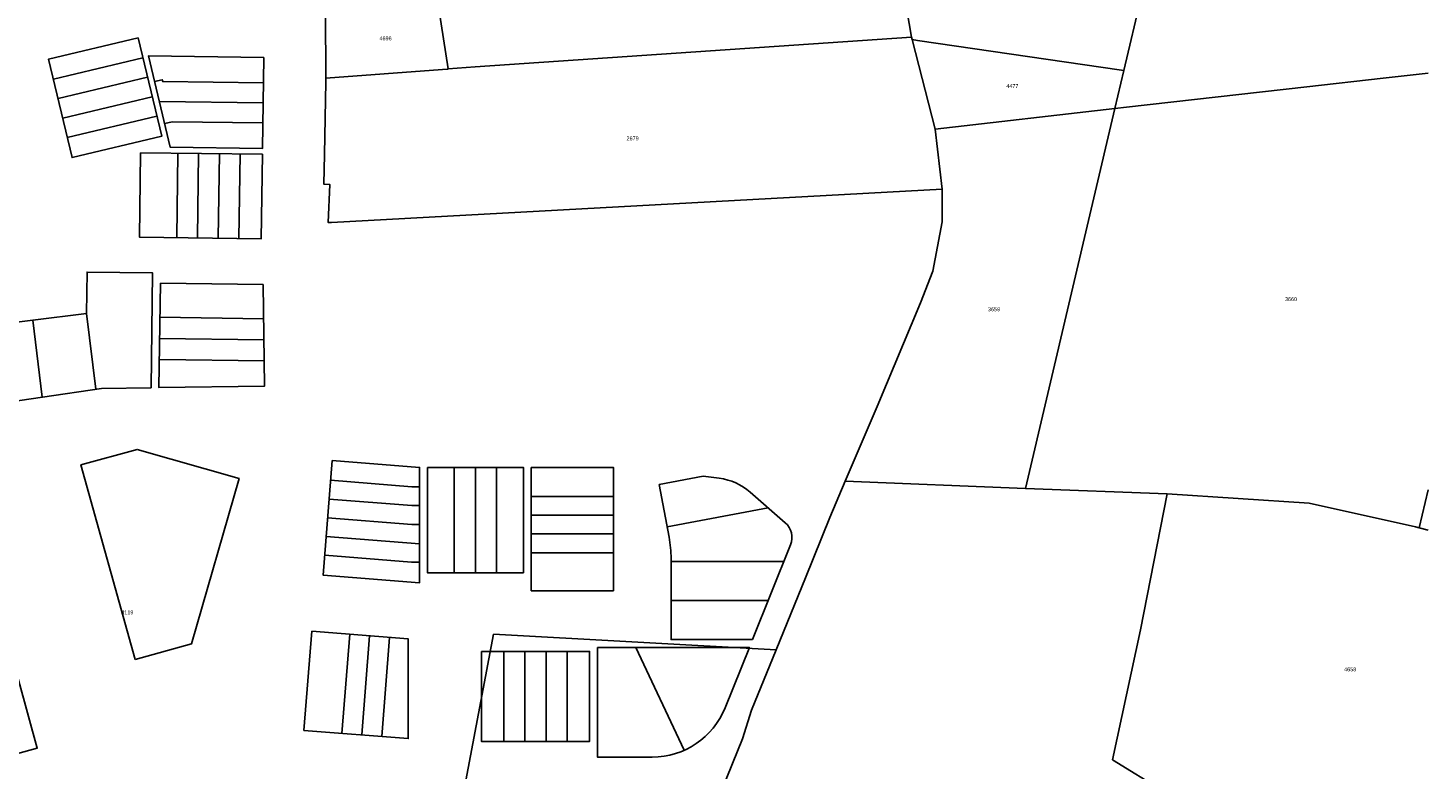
# Model space of a CAD drawing. Header units: metres. Extents: x 174165 to 174891, y 461922 to 462936.
# Tile 18 of 23: x 174533 to 174890, y 462397 to 462586. Entities that reach past the tile are written whole.
import ezdxf

# ---------------------------------------------------------------- set-up
doc = ezdxf.new("R2010")
doc.units = ezdxf.units.M
for name, color, linetype in [('B-XX-KG-GRENS_PERCEEL-G', 213, 'Continuous'), ('B-XX-KG-GRENS_PERCEEL-T20', 213, 'Continuous'), ('N-PV-KG-GRENS_PERCEEL-G', 1, 'Continuous')]:
    doc.layers.add(name, color=color, linetype=linetype)
doc.styles.add('NLCS-ISO-M500-T20', font='NLCS-ISO.ttf', dxfattribs={"height": 1})

msp = doc.modelspace()

# ---------------------------------------------------------------- linework, layer by layer
at = {"layer": 'B-XX-KG-GRENS_PERCEEL-G', "lineweight": -3, "flags": 128}
for points in [[(174756.61, 462641.88), (174756.51, 462641.2), (174753.58, 462619.88), (174754.6, 462605.41), (174757.15, 462590.48), (174758.35, 462583.46)], [(174817.04, 462594.13), (174812.52, 462574.94)], [(174608.79, 462589.97), (174608.83, 462573.03)], [(174758.35, 462583.46), (174646.96, 462575.87)], [(174758.35, 462583.46), (174758.5, 462582.86)], [(174764.42, 462560.02), (174758.5, 462582.86)], [(174758.5, 462582.86), (174759.85, 462582.66)], [(174759.85, 462582.66), (174811.95, 462575.02), (174812.52, 462574.94)], [(174640.12, 462575.36), (174639.91, 462575.34), (174638.6, 462575.25), (174608.83, 462573.03)], [(174646.96, 462575.87), (174640.12, 462575.36)], [(174812.52, 462574.94), (174810.24, 462565.24)], [(174608.83, 462573.03), (174608.83, 462572.04), (174608.51, 462553.48)], [(174890.18, 462574.29), (174878.7, 462573), (174859.27, 462570.78), (174813.2, 462565.58), (174810.24, 462565.24)], [(174810.24, 462565.24), (174764.42, 462560.02)], [(174810.24, 462565.24), (174787.42, 462468.23)], [(174766.21, 462544.62), (174764.42, 462560.02)], [(174608.51, 462553.48), (174608.38, 462545.89), (174609.86, 462545.87), (174609.45, 462536.12), (174610.3, 462536.17), (174766.21, 462544.62)], [(174766.21, 462544.62), (174766.21, 462544.2), (174766.17, 462536.33), (174763.77, 462523.74), (174760.64, 462515.65), (174749.58, 462489.12), (174741.42, 462470.03)], [(174403.18, 462421.4), (174421.01, 462423.7), (174441.72, 462426.38), (174448.58, 462427.27), (174448.58, 462427.26), (174451.29, 462406.25), (174443.67, 462405.26), (174444.64, 462401.7), (174443.42, 462401.37), (174445.79, 462392.75), (174449.74, 462378.42), (174535.18, 462401.91), (174516.61, 462469.4), (174398.96, 462436.99), (174398.94, 462436.98)], [(174741.42, 462470.03), (174737.52, 462460.78), (174731.25, 462445.39), (174723.76, 462426.98)], [(174787.42, 462468.23), (174741.42, 462470.03)], [(174787.42, 462468.23), (174823.63, 462466.82)], [(174887.89, 462458.19), (174890.18, 462467.84)], [(174809.63, 462398.9), (174816.8, 462432.07), (174823.63, 462466.82)], [(174823.63, 462466.82), (174859.82, 462464.45), (174887, 462458.43), (174887.89, 462458.19)], [(174887.89, 462458.19), (174890.18, 462457.59)], [(174723.76, 462426.98), (174651.66, 462430.95), (174635.49, 462345.42)], [(174681.5, 462242.64), (174680.94, 462260.93), (174682.85, 462284.71), (174683.46, 462297.67), (174684.28, 462304.65), (174686.13, 462320.56), (174688.39, 462336.02), (174689.91, 462341.83), (174715.23, 462404.23), (174717.49, 462411.59), (174723.76, 462426.98)], [(174833.46, 462376.75), (174835.67, 462382.9), (174809.63, 462398.9)]]:
    msp.add_lwpolyline(points, dxfattribs=at)
at = {"layer": 'N-PV-KG-GRENS_PERCEEL-G'}
for p, q in [((174536.47, 462491.53), (174534.04, 462511.17)), ((174550.17, 462493.54), (174547.78, 462512.87))]:
    msp.add_line(p, q, dxfattribs=at)
at = {"layer": 'N-PV-KG-GRENS_PERCEEL-G', "lineweight": -3, "flags": 128}
msp.add_lwpolyline([(174637.14, 462594.64), (174640.12, 462575.36)], dxfattribs=at)
at = {"layer": 'N-PV-KG-GRENS_PERCEEL-G', "flags": 128}
for points in [[(174560.96, 462583.34), (174566.96, 462558.15), (174544.1, 462552.7), (174538.1, 462577.89)], [(174593, 462578.31), (174592.69, 462555.06), (174569.16, 462555.37), (174563.6, 462578.71)], [(174561.58, 462553.97), (174592.67, 462553.56), (174592.39, 462531.98), (174561.29, 462532.4)], [(174504.93, 462513.88), (174519.61, 462515.09), (174520.3, 462509.48), (174547.78, 462512.87), (174547.92, 462523.47), (174564.65, 462523.25), (174564.26, 462493.93), (174551.63, 462493.76), (174506.36, 462487.1)], [(174566.62, 462520.63), (174592.82, 462520.28), (174593.17, 462494.32), (174566.26, 462493.96)], [(174560.15, 462424.51), (174574.58, 462428.56), (174586.72, 462470.72), (174560.74, 462478.19), (174546.36, 462474.23)], [(174610.48, 462475.37), (174632.77, 462473.6), (174632.77, 462444.11), (174608.15, 462446.06)], [(174634.77, 462473.6), (174659.27, 462473.6), (174659.27, 462446.69), (174634.77, 462446.69)], [(174661.27, 462473.6), (174682.27, 462473.6), (174682.27, 462442.09), (174661.27, 462442.09)], [(174605.29, 462431.75), (174629.88, 462429.79), (174629.88, 462404.3), (174603.28, 462406.41)], [(174648.58, 462426.58), (174676.18, 462426.58), (174676.18, 462403.59), (174648.58, 462403.59)]]:
    msp.add_lwpolyline(points, close=True, dxfattribs=at)
at = {"layer": 'N-PV-KG-GRENS_PERCEEL-G'}
for points in [[(174539.32, 462572.74), (174562.18, 462578.18)], [(174540.51, 462567.77), (174563.37, 462573.22)], [(174565.16, 462572.16), (174567.11, 462572.62), (174567.23, 462572.13), (174592.92, 462571.79)], [(174541.69, 462562.81), (174564.55, 462568.26)], [(174566.38, 462567.04), (174592.85, 462566.69)], [(174542.87, 462557.85), (174565.73, 462563.3)], [(174567.72, 462561.43), (174569.67, 462561.89), (174592.78, 462561.59)], [(174570.79, 462532.27), (174571.08, 462553.84)], [(174576.09, 462532.2), (174576.38, 462553.77)], [(174581.39, 462532.13), (174581.68, 462553.7)], [(174586.69, 462532.06), (174586.97, 462553.63)], [(174592.97, 462511.57), (174566.5, 462511.93)], [(174593.06, 462506.17), (174566.43, 462506.53)], [(174593.16, 462500.77), (174566.36, 462501.13)], [(174641.62, 462446.69), (174641.62, 462473.6)], [(174647.02, 462446.69), (174647.02, 462473.6)], [(174652.42, 462473.6), (174652.42, 462446.69)], [(174632.77, 462468.64), (174630.81, 462468.64), (174610.08, 462470.29)], [(174632.77, 462463.83), (174630.8, 462463.83), (174609.7, 462465.5)], [(174661.27, 462466.19), (174682.27, 462466.19)], [(174632.77, 462459.01), (174630.78, 462459.01), (174609.32, 462460.72)], [(174661.27, 462461.39), (174682.27, 462461.39)], [(174695.97, 462458.44), (174721.78, 462463.23)], [(174661.27, 462456.59), (174682.27, 462456.59)], [(174632.77, 462454.04), (174608.94, 462455.93)], [(174632.75, 462449.38), (174630.75, 462449.38), (174608.56, 462451.15)], [(174661.27, 462451.79), (174682.27, 462451.79)], [(174696.97, 462449.59), (174725.78, 462449.59)], [(174696.97, 462439.59), (174721.76, 462439.59)], [(174614.96, 462430.98), (174612.95, 462405.64)], [(174620.04, 462430.57), (174618.03, 462405.24)], [(174625.13, 462430.17), (174623.11, 462404.83)], [(174654.28, 462426.58), (174654.28, 462403.59)], [(174659.68, 462426.58), (174659.68, 462403.59)], [(174665.08, 462426.58), (174665.08, 462403.59)], [(174670.48, 462426.58), (174670.48, 462403.59)], [(174700.33, 462401.33), (174687.99, 462427.59)]]:
    msp.add_lwpolyline(points, dxfattribs=at)
at = {"layer": 'N-PV-KG-GRENS_PERCEEL-G', "flags": 128}
for points in [[(174693.97, 462469.26), (174705.19, 462471.34), (174709.26, 462470.81, -0.148236), (174717.2, 462467.24), (174726.12, 462459.44, -0.318651), (174727.47, 462453.81), (174717.75, 462429.59), (174696.97, 462429.59), (174696.97, 462450.33, 0.045916), (174696.46, 462455.8)], [(174678.18, 462427.59), (174716.95, 462427.59), (174710.74, 462412.14, -0.306308), (174692.18, 462399.59), (174678.18, 462399.59)]]:
    msp.add_lwpolyline(points, format="xyb", close=True, dxfattribs=at)

# ---------------------------------------------------------------- texts
at = {"layer": 'B-XX-KG-GRENS_PERCEEL-T20', "lineweight": -3, "char_height": 1, "width": 6, "attachment_point": 5, "style": 'NLCS-ISO-M500-T20'}
for s, insert in [('{\\fArial|b0|i0;4696}', (174624.1, 462583.16)), ('{\\fArial|b0|i0;4477}', (174784.08, 462570.99)), ('{\\fArial|b0|i0;2679}', (174687.15, 462557.61)), ('{\\fArial|b0|i0;3659}', (174779.4, 462513.96)), ('{\\fArial|b0|i0;3660}', (174855.22, 462516.56)), ('{\\fArial|b0|i0;4119}', (174558.19, 462436.55)), ('{\\fArial|b0|i0;4658}', (174870.31, 462422))]:
    msp.add_mtext(s, dxfattribs=dict(at, insert=insert))

doc.saveas('drawing.dxf')
